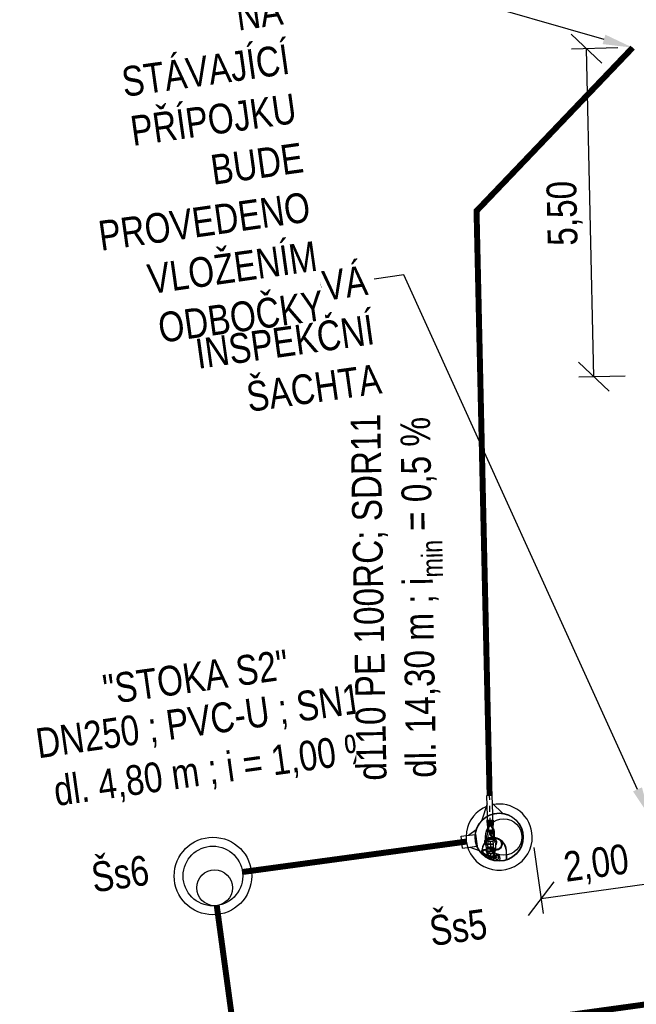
# Model space of a CAD drawing. Header units: metres. Extents: x -746896 to -745924, y -1022348 to -1021947.
# Tile 2 of 8: x -746875 to -746864, y -1022000 to -1021984. Entities that reach past the tile are written whole.
import ezdxf
from ezdxf import colors
from ezdxf.entities.mleader import LeaderData, LeaderLine
from ezdxf.math import Vec2, Vec3

# ---------------------------------------------------------------- set-up
doc = ezdxf.new("R2010")
doc.units = ezdxf.units.M
doc.linetypes.add('DGN Style 4', pattern=[0.155424, 0.077712, -0.038856, 0, -0.038856])
doc.layers.get('Defpoints').update_dxf_attribs({"color": 6, "lineweight": 5})
doc.layers.add('TP_03_KS-Koty', color=7, linetype='Continuous', lineweight=5)
for name, color, linetype in [('TP_03_KS-Objekt', 20, 'Continuous'), ('TP_03_KS-Popis objektu', 20, 'Continuous'), ('TP_03_KS-Popis potrubí', 20, 'Continuous'), ('TP_03_KS-Popis výšek', 20, 'Continuous'), ('TP_03_KS-Popis šachet', 20, 'Continuous'), ('TP_03_KS-Potrubí nové', 20, 'KANVSVO'), ('TP_03_KS-Potrubí výtlak', 20, 'KANVKPO'), ('TP_03_KS-Šachty', 20, 'Continuous'), ('TP_04_KD-Potrubí nové', 106, 'KANVDVO')]:
    doc.layers.add(name, color=color, linetype=linetype)
doc.styles.add('TPkoty', font='arial.ttf', dxfattribs={"width": 0.8, "height": 2})
doc.styles.add('TPpoznámky', font='arial.ttf', dxfattribs={"width": 0.8, "height": 2})
doc.styles.add('TPtext', font='arial.ttf', dxfattribs={"width": 0.8, "height": 2})
doc.linetypes.add('KANVDVO', pattern='A,7,-6.5,[8,civil.shx,S=1,R=0,X=0,Y=0],-6.5', length=20)
doc.linetypes.add('KANVKPO', pattern='A,7,-6.5,[12,civil.shx,S=1,R=0,X=0,Y=0],-6.5', length=20)
doc.linetypes.add('KANVSVO', pattern='A,7,-6.5,[9,civil.shx,S=1,R=0,X=0,Y=0],-6.5', length=20)
doc.dimstyles.new('TPM', dxfattribs={"dimscale": 0, "dimtxt": 2, "dimasz": 2, "dimexe": 1, "dimexo": 1, "dimgap": 0.5, "dimtad": 1, "dimzin": 1, "dimtxsty": 'TPkoty', "dimblk": 'OBLIQUE', "dimcen": 2.5, "dimclrd": 256, "dimclre": 256, "dimclrt": 256, "dimazin": 0, "dimtfac": 1, "dimtmove": 1, "dimatfit": 3, "dimfxl": 5, "dimtfillclr": 256, "dimarcsym": 0})

# ---------------------------------------------------------------- blocks, each defined once
blk = doc.blocks.new('KS_Sachta')
at = {"layer": 'TP_03_KS-Šachty'}
for centre, radius in [((0, 0), 0.65), ((0, 0), 0.5), ((0, -0.2), 0.3)]:
    blk.add_circle(centre, radius, dxfattribs=at)
blk = doc.blocks.new('_Oblique')
at = {"color": 0, "linetype": 'ByBlock', "lineweight": -2}
blk.add_line((-0.5, -0.5), (0.5, 0.5), dxfattribs=at)
blk = doc.blocks.new('*D49')
at = {"layer": 'Defpoints', "color": 0, "transparency": 16777216}
for p in [(-746864.155, -1021996.858), (-746866.132, -1021997.128), (-746865.98, -1021998.235)]:
    blk.add_point(p, dxfattribs=at)
at = {"layer": 'TP_03_KS-Koty', "lineweight": -2, "transparency": 16777216}
for p, q in [((-746864.121, -1021997.105), (-746863.969, -1021998.212)), ((-746866.098, -1021997.376), (-746865.946, -1021998.483)), ((-746864.003, -1021997.964), (-746865.98, -1021998.235))]:
    blk.add_line(p, q, dxfattribs=at)
at = {"layer": 'TP_03_KS-Koty', "lineweight": -2, "transparency": 16777216, "xscale": 0.5, "yscale": 0.5, "zscale": 0.5}
for p, rotation in [((-746864.003, -1021997.964), 7.787817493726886), ((-746865.98, -1021998.235), 187.7878174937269)]:
    blk.add_blockref('_Oblique', p, dxfattribs=dict(at, rotation=rotation))
at = {"layer": 'TP_03_KS-Koty', "transparency": 16777216, "insert": (-746865.049, -1021997.678), "char_height": 0.5, "attachment_point": 5, "rotation": 7.7878, "style": 'TPkoty'}
blk.add_mtext('2,00', dxfattribs=at)
blk = doc.blocks.new('*D51')
at = {"layer": 'Defpoints', "color": 0, "transparency": 16777216}
for p in [(-746865.218, -1021983.987), (-746864.443, -1021983.969), (-746864.32, -1021989.468)]:
    blk.add_point(p, dxfattribs=at)
at = {"layer": 'TP_03_KS-Koty', "lineweight": -2, "transparency": 16777216}
for p, q in [((-746864.693, -1021983.975), (-746865.468, -1021983.992)), ((-746865.095, -1021989.485), (-746865.218, -1021983.987)), ((-746864.57, -1021989.474), (-746865.345, -1021989.491))]:
    blk.add_line(p, q, dxfattribs=at)
at = {"layer": 'TP_03_KS-Koty', "lineweight": -2, "transparency": 16777216, "xscale": 0.5, "yscale": 0.5, "zscale": 0.5}
for p, rotation in [((-746865.218, -1021983.987), 91.28226528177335), ((-746865.095, -1021989.485), 271.2822652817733)]:
    blk.add_blockref('_Oblique', p, dxfattribs=dict(at, rotation=rotation))
at = {"layer": 'TP_03_KS-Koty', "transparency": 16777216, "insert": (-746865.582, -1021986.746), "char_height": 0.5, "attachment_point": 5, "rotation": 91.2823, "style": 'TPkoty'}
blk.add_mtext('5,50', dxfattribs=at)

msp = doc.modelspace()

# ---------------------------------------------------------------- linework, layer by layer
at = {"layer": 'TP_03_KS-Objekt'}
for p, q in [((-746866.797, -1021996.505), (-746866.887, -1021996.507)), ((-746866.879, -1021996.85), (-746866.887, -1021996.507)), ((-746866.79, -1021996.815), (-746866.797, -1021996.505)), ((-746866.884, -1021996.643), (-746866.971, -1021996.92)), ((-746866.794, -1021996.641), (-746866.626, -1021996.802)), ((-746866.881, -1021996.919), (-746866.784, -1021996.917)), ((-746866.88, -1021997.006), (-746866.881, -1021996.919)), ((-746866.879, -1021997.006), (-746866.88, -1021996.919)), ((-746866.879, -1021996.873), (-746866.879, -1021996.856)), ((-746866.878, -1021996.919), (-746866.879, -1021996.873)), ((-746866.876, -1021997.006), (-746866.878, -1021996.919)), ((-746866.871, -1021997.005), (-746866.873, -1021996.919)), ((-746866.865, -1021997.005), (-746866.867, -1021996.918)), ((-746866.858, -1021997.005), (-746866.86, -1021996.918)), ((-746866.85, -1021997.005), (-746866.851, -1021996.918)), ((-746866.84, -1021997.005), (-746866.842, -1021996.918)), ((-746866.831, -1021997.005), (-746866.833, -1021996.918)), ((-746866.831, -1021997.017), (-746866.832, -1021996.945)), ((-746866.821, -1021997.004), (-746866.823, -1021996.917)), ((-746866.812, -1021997.004), (-746866.814, -1021996.917)), ((-746866.804, -1021997.004), (-746866.806, -1021996.917)), ((-746866.797, -1021997.004), (-746866.799, -1021996.917)), ((-746866.791, -1021997.004), (-746866.792, -1021996.917)), ((-746866.79, -1021996.835), (-746866.79, -1021996.82)), ((-746866.788, -1021996.917), (-746866.79, -1021996.835)), ((-746866.786, -1021997.004), (-746866.788, -1021996.917)), ((-746866.783, -1021997.004), (-746866.785, -1021996.917)), ((-746866.784, -1021996.917), (-746866.782, -1021997.004)), ((-746867.198, -1021997.173), (-746867.066, -1021997.075)), ((-746866.877, -1021997.065), (-746866.893, -1021997.097)), ((-746866.782, -1021997.004), (-746866.88, -1021997.006)), ((-746866.783, -1021997.01), (-746866.879, -1021997.012)), ((-746866.879, -1021997.012), (-746866.877, -1021997.065)), ((-746866.859, -1021997.065), (-746866.877, -1021997.065)), ((-746866.877, -1021997.065), (-746866.873, -1021997.272)), ((-746866.876, -1021997.006), (-746866.876, -1021997.012)), ((-746866.86, -1021997.043), (-746866.859, -1021997.106)), ((-746866.801, -1021997.041), (-746866.799, -1021997.105)), ((-746866.782, -1021997.063), (-746866.8, -1021997.063)), ((-746866.786, -1021997.01), (-746866.786, -1021997.004)), ((-746866.782, -1021997.063), (-746866.783, -1021997.01)), ((-746866.782, -1021997.063), (-746866.765, -1021997.094)), ((-746866.777, -1021997.27), (-746866.782, -1021997.063)), ((-746867.321, -1021997.189), (-746867.084, -1021997.157)), ((-746867.294, -1021997.387), (-746867.321, -1021997.189)), ((-746867.079, -1021997.156), (-746867.073, -1021997.156)), ((-746867.046, -1021997.354), (-746867.073, -1021997.156)), ((-746866.873, -1021997.272), (-746866.777, -1021997.27)), ((-746866.87, -1021997.272), (-746866.869, -1021997.322)), ((-746866.845, -1021997.117), (-746866.844, -1021997.152)), ((-746866.813, -1021997.116), (-746866.812, -1021997.152)), ((-746866.779, -1021997.32), (-746866.78, -1021997.27)), ((-746867.294, -1021997.387), (-746867.057, -1021997.355)), ((-746867.172, -1021997.371), (-746867.018, -1021997.429)), ((-746867.052, -1021997.355), (-746867.046, -1021997.354)), ((-746866.903, -1021997.301), (-746866.9, -1021997.427)), ((-746866.791, -1021997.382), (-746866.901, -1021997.384)), ((-746866.901, -1021997.384), (-746866.9, -1021997.449)), ((-746866.812, -1021997.399), (-746866.901, -1021997.401)), ((-746866.901, -1021997.401), (-746866.9, -1021997.431)), ((-746866.9, -1021997.431), (-746866.811, -1021997.429)), ((-746866.822, -1021997.407), (-746866.884, -1021997.409)), ((-746866.883, -1021997.46), (-746866.884, -1021997.409)), ((-746866.779, -1021997.32), (-746866.869, -1021997.322)), ((-746866.869, -1021997.322), (-746866.779, -1021997.32)), ((-746866.867, -1021997.408), (-746866.869, -1021997.322)), ((-746866.822, -1021997.407), (-746866.76, -1021997.406)), ((-746866.811, -1021997.429), (-746866.812, -1021997.399)), ((-746866.79, -1021997.447), (-746866.791, -1021997.382)), ((-746866.777, -1021997.406), (-746866.779, -1021997.32)), ((-746866.76, -1021997.411), (-746866.76, -1021997.406)), ((-746866.759, -1021997.457), (-746866.76, -1021997.421)), ((-746866.746, -1021997.297), (-746866.744, -1021997.411)), ((-746866.743, -1021997.421), (-746866.743, -1021997.424)), ((-746866.883, -1021997.478), (-746866.909, -1021997.532)), ((-746866.9, -1021997.449), (-746866.79, -1021997.447)), ((-746866.882, -1021997.497), (-746866.883, -1021997.46)), ((-746866.772, -1021997.544), (-746866.793, -1021997.587)), ((-746866.766, -1021997.543), (-746866.771, -1021997.593)), ((-746866.762, -1021997.524), (-746866.768, -1021997.535)), ((-746866.758, -1021997.495), (-746866.759, -1021997.457)), ((-746866.669, -1021997.553), (-746866.675, -1021997.603))]:
    msp.add_line(p, q, dxfattribs=at)
at = {"layer": 'TP_03_KS-Objekt', "linetype": 'DGN Style 4'}
for p, q in [((-746866.818, -1021997.579), (-746866.842, -1021996.506)), ((-746866.79, -1021997.426), (-746866.74, -1021997.425)), ((-746866.764, -1021997.45), (-746866.765, -1021997.4))]:
    msp.add_line(p, q, dxfattribs=at)
at = {"layer": 'TP_03_KS-Objekt', "linetype": 'Continuous', "ltscale": 4}
for p, q in [((-746866.758, -1021997.208), (-746866.76, -1021997.111)), ((-746866.894, -1021997.229), (-746866.897, -1021997.114)), ((-746866.758, -1021997.226), (-746866.758, -1021997.218))]:
    msp.add_line(p, q, dxfattribs=at)
at = {"layer": 'TP_03_KS-Objekt', "ltscale": 10}
for p, q in [((-746866.97, -1021997.48), (-746866.971, -1021997.43)), ((-746866.965, -1021997.485), (-746866.967, -1021997.43)), ((-746866.567, -1021997.421), (-746866.563, -1021997.585)), ((-746866.562, -1021997.419), (-746866.558, -1021997.584))]:
    msp.add_line(p, q, dxfattribs=at)
at = {"layer": 'TP_03_KS-Objekt', "flags": 128}
msp.add_lwpolyline([(-746866.603, -1021997.303, 0.728802), (-746866.971, -1021997.43)], format="xyb", dxfattribs=at)
at = {"layer": 'TP_03_KS-Objekt'}
for centre, radius in [((-746866.682, -1021997.203), 0.405), ((-746866.682, -1021997.203), 0.4), ((-746866.607, -1021997.202), 0.305)]:
    msp.add_circle(centre, radius, dxfattribs=at)
for centre, radius, start, end in [((-746866.682, -1021997.203), 0.555, 111.2645, 170.8691), ((-746866.682, -1021997.203), 0.555, 1.2478, 101.6266), ((-746866.682, -1021997.203), 0.555, 170.8691, 1.2478), ((-746866.767, -1021997.426), 0.2, 38.1176, 181.2175), ((-746866.828, -1021997.152), 0.005, 0.2615, 180.2615), ((-746866.743, -1021997.387), 0.2, 217.044, 218.474), ((-746866.82, -1021997.496), 0.0621, 181.2478, 187.5983), ((-746866.82, -1021997.496), 0.0621, 198.0798, 311.5086), ((-746866.82, -1021997.496), 0.045, 312.5916, 196.7714), ((-746866.82, -1021997.496), 0.045, 213.0368, 296.0995), ((-746866.743, -1021997.387), 0.2, 256.2393, 262.1442), ((-746866.743, -1021997.387), 0.195, 256.557, 262.0955), ((-746866.82, -1021997.496), 0.0621, 322.013, 1.2478), ((-746866.718, -1021997.548), 0.0485, 354.0443, 166.0594), ((-746866.82, -1021997.496), 0.0643, 334.045, 16.083), ((-746866.718, -1021997.548), 0.0315, 183.2541, 164.9389), ((-746866.718, -1021997.548), 0.005, 268.8116, 88.8116)]:
    msp.add_arc(centre, radius, start, end, dxfattribs=at)
at = {"layer": 'TP_03_KS-Objekt', "ltscale": 10}
for centre, radius, start, end in [((-746866.765, -1021997.425), 0.198, 1.0799, 38.2855), ((-746866.764, -1021997.425), 0.203, 1.6173, 37.0775)]:
    msp.add_arc(centre, radius, start, end, dxfattribs=at)
at = {"layer": 'TP_03_KS-Objekt'}
for centre, major_axis, ratio, start_param, end_param in [((-746866.829, -1021997.112), (-0.0685, -0.0015), 0.705372, 5.156687, 6.289231), ((-746866.829, -1021997.106), (-0.03, -0.0007), 0.666667, 2.133333, 7.291445), ((-746866.83, -1021997.042), (-0.0295, -0.0006), 0.720111, 3.141593, 6.283185), ((-746866.829, -1021997.117), (-0.016, -0.0003), 0.700825, 3.141593, 6.283185), ((-746866.829, -1021997.112), (-0.0685, -0.0015), 0.705372, 3.141593, 4.268091), ((-746866.825, -1021997.299), (-0.102, -0.002), 0.688601, 2.443164, 6.981614), ((-746866.825, -1021997.28), (-0.102, -0.002), 0.68677, 3.074222, 6.350556), ((-746866.825, -1021997.29), (-0.102, -0.002), 0.687685, 3.074312, 6.350466), ((-746866.825, -1021997.299), (0.0785, 0.0017), 0.696275, 0, 3.141593), ((-746866.822, -1021997.425), (0.0785, 0.0017), 0.696275, 3.562318, 6.334368), ((-746866.822, -1021997.425), (0.0785, 0.0017), 0.696275, 0.237505, 2.245648)]:
    msp.add_ellipse(centre, major_axis=major_axis, ratio=ratio, start_param=start_param, end_param=end_param, dxfattribs=at)
msp.add_ellipse((-746866.828, -1021997.152), major_axis=(-0.016, -0.0003), ratio=0.700825, dxfattribs=at)
for points, knots in [([(-746866.833, -1021997.152), (-746866.833, -1021997.156), (-746866.832, -1021997.159), (-746866.83, -1021997.167), (-746866.829, -1021997.17), (-746866.825, -1021997.176), (-746866.823, -1021997.18), (-746866.819, -1021997.185), (-746866.816, -1021997.188), (-746866.811, -1021997.193), (-746866.809, -1021997.195), (-746866.805, -1021997.198), (-746866.803, -1021997.199), (-746866.799, -1021997.202), (-746866.797, -1021997.203), (-746866.791, -1021997.206), (-746866.788, -1021997.208), (-746866.776, -1021997.213), (-746866.769, -1021997.215), (-746866.755, -1021997.219), (-746866.747, -1021997.221), (-746866.733, -1021997.224), (-746866.726, -1021997.226), (-746866.712, -1021997.23), (-746866.706, -1021997.232), (-746866.698, -1021997.236), (-746866.696, -1021997.237), (-746866.692, -1021997.239), (-746866.69, -1021997.24), (-746866.685, -1021997.243), (-746866.682, -1021997.245), (-746866.672, -1021997.253), (-746866.666, -1021997.259), (-746866.659, -1021997.27), (-746866.656, -1021997.274), (-746866.653, -1021997.28), (-746866.652, -1021997.283), (-746866.65, -1021997.288), (-746866.649, -1021997.291), (-746866.646, -1021997.299), (-746866.645, -1021997.305), (-746866.643, -1021997.32), (-746866.644, -1021997.329), (-746866.647, -1021997.347), (-746866.649, -1021997.356), (-746866.655, -1021997.368), (-746866.657, -1021997.371), (-746866.661, -1021997.377), (-746866.662, -1021997.379), (-746866.665, -1021997.383), (-746866.667, -1021997.384), (-746866.67, -1021997.387), (-746866.672, -1021997.389), (-746866.677, -1021997.393), (-746866.681, -1021997.396), (-746866.687, -1021997.4), (-746866.69, -1021997.401), (-746866.696, -1021997.404), (-746866.698, -1021997.404), (-746866.705, -1021997.407), (-746866.71, -1021997.408), (-746866.72, -1021997.41), (-746866.725, -1021997.41), (-746866.739, -1021997.411), (-746866.748, -1021997.411), (-746866.766, -1021997.41), (-746866.774, -1021997.41), (-746866.786, -1021997.41), (-746866.788, -1021997.41), (-746866.791, -1021997.41)], [0, 0, 0, 0, 9.794714, 9.794714, 19.589428, 19.589428, 29.384142, 29.384142, 39.178856, 39.178856, 47.209911, 47.209911, 53.447497, 53.447497, 59.685082, 59.685082, 72.160253, 72.160253, 94.121136, 94.121136, 116.082019, 116.082019, 138.042902, 138.042902, 160.003785, 160.003785, 166.448324, 166.448324, 172.892864, 172.892864, 185.781943, 185.781943, 211.560102, 211.560102, 225.237512, 225.237512, 233.950825, 233.950825, 242.664138, 242.664138, 260.090765, 260.090765, 287.218282, 287.218282, 314.345799, 314.345799, 326.771493, 326.771493, 335.48079, 335.48079, 342.505156, 342.505156, 349.529521, 349.529521, 363.578252, 363.578252, 374.13388, 374.13388, 382.147902, 382.147902, 398.175945, 398.175945, 414.203988, 414.203988, 440.495394, 440.495394, 466.7868, 466.7868, 473.761901, 473.761901, 473.761901, 473.761901]), ([(-746866.823, -1021997.152), (-746866.823, -1021997.155), (-746866.822, -1021997.158), (-746866.821, -1021997.163), (-746866.82, -1021997.166), (-746866.817, -1021997.171), (-746866.815, -1021997.174), (-746866.811, -1021997.179), (-746866.809, -1021997.181), (-746866.805, -1021997.185), (-746866.803, -1021997.187), (-746866.8, -1021997.19), (-746866.798, -1021997.191), (-746866.795, -1021997.193), (-746866.794, -1021997.194), (-746866.789, -1021997.197), (-746866.786, -1021997.198), (-746866.776, -1021997.203), (-746866.769, -1021997.205), (-746866.756, -1021997.209), (-746866.749, -1021997.21), (-746866.735, -1021997.213), (-746866.728, -1021997.215), (-746866.714, -1021997.219), (-746866.707, -1021997.221), (-746866.698, -1021997.225), (-746866.696, -1021997.226), (-746866.689, -1021997.229), (-746866.685, -1021997.231), (-746866.676, -1021997.237), (-746866.672, -1021997.24), (-746866.661, -1021997.25), (-746866.655, -1021997.257), (-746866.647, -1021997.269), (-746866.645, -1021997.273), (-746866.642, -1021997.279), (-746866.641, -1021997.282), (-746866.639, -1021997.289), (-746866.638, -1021997.292), (-746866.635, -1021997.302), (-746866.634, -1021997.309), (-746866.633, -1021997.326), (-746866.634, -1021997.336), (-746866.638, -1021997.355), (-746866.642, -1021997.365), (-746866.648, -1021997.377), (-746866.651, -1021997.38), (-746866.654, -1021997.385), (-746866.656, -1021997.388), (-746866.66, -1021997.392), (-746866.662, -1021997.394), (-746866.669, -1021997.4), (-746866.674, -1021997.403), (-746866.683, -1021997.408), (-746866.686, -1021997.41), (-746866.693, -1021997.413), (-746866.697, -1021997.415), (-746866.703, -1021997.417), (-746866.707, -1021997.417), (-746866.718, -1021997.42), (-746866.726, -1021997.42), (-746866.741, -1021997.421), (-746866.749, -1021997.421), (-746866.765, -1021997.42), (-746866.773, -1021997.42), (-746866.784, -1021997.42), (-746866.787, -1021997.42), (-746866.791, -1021997.42)], [0, 0, 0, 0, 9.790908, 9.790908, 19.581815, 19.581815, 29.372723, 29.372723, 39.163631, 39.163631, 46.494552, 46.494552, 52.165427, 52.165427, 57.836303, 57.836303, 69.178055, 69.178055, 90.566791, 90.566791, 111.955527, 111.955527, 133.344264, 133.344264, 154.733, 154.733, 161.829593, 161.829593, 176.022778, 176.022778, 190.215963, 190.215963, 217.531657, 217.531657, 228.7686, 228.7686, 238.010804, 238.010804, 247.253007, 247.253007, 265.737415, 265.737415, 292.674695, 292.674695, 319.611974, 319.611974, 330.071742, 330.071742, 338.272543, 338.272543, 346.473344, 346.473344, 362.874946, 362.874946, 374.736198, 374.736198, 384.692214, 384.692214, 394.64823, 394.64823, 417.640734, 417.640734, 440.633237, 440.633237, 463.62574, 463.62574, 473.761901, 473.761901, 473.761901, 473.761901]), ([(-746866.718, -1021997.553), (-746866.725, -1021997.552), (-746866.732, -1021997.552), (-746866.752, -1021997.549), (-746866.765, -1021997.546), (-746866.79, -1021997.54), (-746866.803, -1021997.536), (-746866.82, -1021997.531), (-746866.824, -1021997.529), (-746866.831, -1021997.527), (-746866.835, -1021997.526), (-746866.841, -1021997.525), (-746866.843, -1021997.524), (-746866.849, -1021997.523), (-746866.851, -1021997.522), (-746866.859, -1021997.52), (-746866.865, -1021997.519), (-746866.879, -1021997.516), (-746866.888, -1021997.513), (-746866.905, -1021997.507), (-746866.914, -1021997.503), (-746866.926, -1021997.497), (-746866.929, -1021997.494), (-746866.935, -1021997.49), (-746866.938, -1021997.488), (-746866.941, -1021997.485), (-746866.943, -1021997.484), (-746866.946, -1021997.481), (-746866.947, -1021997.479), (-746866.951, -1021997.475), (-746866.954, -1021997.472), (-746866.958, -1021997.466), (-746866.96, -1021997.463), (-746866.962, -1021997.457), (-746866.963, -1021997.455), (-746866.964, -1021997.45), (-746866.964, -1021997.447), (-746866.963, -1021997.443), (-746866.963, -1021997.442), (-746866.963, -1021997.44), (-746866.963, -1021997.439), (-746866.962, -1021997.436), (-746866.961, -1021997.434), (-746866.959, -1021997.43), (-746866.958, -1021997.428), (-746866.954, -1021997.423), (-746866.952, -1021997.421), (-746866.946, -1021997.416), (-746866.943, -1021997.414), (-746866.938, -1021997.412), (-746866.937, -1021997.411), (-746866.934, -1021997.411), (-746866.934, -1021997.41), (-746866.932, -1021997.41), (-746866.931, -1021997.41), (-746866.929, -1021997.409), (-746866.927, -1021997.409), (-746866.922, -1021997.409), (-746866.92, -1021997.409), (-746866.914, -1021997.409), (-746866.911, -1021997.409), (-746866.906, -1021997.41), (-746866.904, -1021997.41), (-746866.901, -1021997.41), (-746866.901, -1021997.41), (-746866.901, -1021997.41)], [0, 0, 0, 0, 20.84658, 20.84658, 59.885366, 59.885366, 98.924153, 98.924153, 111.726366, 111.726366, 122.380366, 122.380366, 130.524068, 130.524068, 138.66777, 138.66777, 154.955173, 154.955173, 182.151165, 182.151165, 209.347157, 209.347157, 221.268224, 221.268224, 229.211978, 229.211978, 234.419558, 234.419558, 239.627138, 239.627138, 250.042298, 250.042298, 258.63597, 258.63597, 265.68152, 265.68152, 272.727069, 272.727069, 275.483298, 275.483298, 278.239527, 278.239527, 283.751986, 283.751986, 289.264444, 289.264444, 298.169941, 298.169941, 307.075439, 307.075439, 311.128245, 311.128245, 313.336721, 313.336721, 315.545197, 315.545197, 319.962149, 319.962149, 327.919343, 327.919343, 335.876537, 335.876537, 343.833731, 343.833731, 344.252973, 344.252973, 344.252973, 344.252973]), ([(-746866.717, -1021997.543), (-746866.725, -1021997.542), (-746866.732, -1021997.542), (-746866.751, -1021997.539), (-746866.764, -1021997.536), (-746866.789, -1021997.53), (-746866.801, -1021997.526), (-746866.818, -1021997.521), (-746866.822, -1021997.52), (-746866.829, -1021997.517), (-746866.833, -1021997.516), (-746866.839, -1021997.515), (-746866.841, -1021997.514), (-746866.847, -1021997.513), (-746866.849, -1021997.512), (-746866.857, -1021997.511), (-746866.862, -1021997.509), (-746866.876, -1021997.506), (-746866.884, -1021997.504), (-746866.901, -1021997.498), (-746866.909, -1021997.495), (-746866.919, -1021997.489), (-746866.922, -1021997.487), (-746866.926, -1021997.484), (-746866.928, -1021997.483), (-746866.932, -1021997.48), (-746866.933, -1021997.479), (-746866.938, -1021997.475), (-746866.941, -1021997.471), (-746866.946, -1021997.466), (-746866.948, -1021997.463), (-746866.951, -1021997.458), (-746866.952, -1021997.456), (-746866.953, -1021997.452), (-746866.953, -1021997.45), (-746866.954, -1021997.448), (-746866.954, -1021997.447), (-746866.954, -1021997.445), (-746866.953, -1021997.444), (-746866.953, -1021997.442), (-746866.953, -1021997.441), (-746866.952, -1021997.438), (-746866.951, -1021997.436), (-746866.948, -1021997.432), (-746866.946, -1021997.43), (-746866.943, -1021997.427), (-746866.941, -1021997.425), (-746866.937, -1021997.422), (-746866.935, -1021997.421), (-746866.932, -1021997.42), (-746866.931, -1021997.42), (-746866.929, -1021997.419), (-746866.928, -1021997.419), (-746866.924, -1021997.419), (-746866.922, -1021997.419), (-746866.917, -1021997.419), (-746866.915, -1021997.419), (-746866.91, -1021997.419), (-746866.907, -1021997.42), (-746866.903, -1021997.42), (-746866.902, -1021997.42), (-746866.9, -1021997.42)], [0, 0, 0, 0, 21.93598, 21.93598, 61.160335, 61.160335, 100.384689, 100.384689, 112.74066, 112.74066, 123.149494, 123.149494, 130.943885, 130.943885, 138.738276, 138.738276, 154.327058, 154.327058, 181.614545, 181.614545, 208.902033, 208.902033, 218.147617, 218.147617, 225.144985, 225.144985, 231.216998, 231.216998, 243.361025, 243.361025, 253.174684, 253.174684, 261.166557, 261.166557, 267.85837, 267.85837, 271.996729, 271.996729, 275.72373, 275.72373, 279.450732, 279.450732, 287.152762, 287.152762, 294.854792, 294.854792, 302.556823, 302.556823, 310.258853, 310.258853, 314.079451, 314.079451, 317.900048, 317.900048, 325.484713, 325.484713, 333.069378, 333.069378, 340.654043, 340.654043, 344.252973, 344.252973, 344.252973, 344.252973])]:
    msp.add_open_spline(points, degree=3, knots=knots, dxfattribs=at)
at = {"layer": 'TP_03_KS-Objekt', "linetype": 'DGN Style 4'}
for points, start_tangent, end_tangent in [([(-746866.828, -1021997.152), (-746866.801, -1021997.195), (-746866.696, -1021997.231), (-746866.646, -1021997.282), (-746866.661, -1021997.385), (-746866.7, -1021997.41), (-746866.791, -1021997.415)], (0.004563, -0.99999), (-1, -0.000134)), ([(-746866.718, -1021997.548), (-746866.841, -1021997.519), (-746866.939, -1021997.481), (-746866.958, -1021997.443), (-746866.933, -1021997.415), (-746866.901, -1021997.415)], (-0.999785, 0.02074), (0.99952, 0.030982))]:
    msp.add_spline(points, degree=3, dxfattribs=dict(at, start_tangent=start_tangent, end_tangent=end_tangent))
at = {"layer": 'TP_03_KS-Potrubí nové', "const_width": 0.1}
for points in [[(-746870.987, -1021997.788), (-746867.232, -1021997.278)], [(-746869.939, -1022009.221), (-746871.418, -1021998.351)]]:
    msp.add_lwpolyline(points, dxfattribs=at)
at = {"layer": 'TP_03_KS-Potrubí výtlak', "const_width": 0.1}
msp.add_lwpolyline([(-746866.842, -1021996.506), (-746867.061, -1021986.707), (-746864.443, -1021983.969)], dxfattribs=at)
at = {"layer": 'TP_04_KD-Potrubí nové', "const_width": 0.1}
msp.add_lwpolyline([(-746872.786, -1022001.188), (-746838.617, -1021996.476)], dxfattribs=at)

# ---------------------------------------------------------------- dimensions: what is measured, and where the dimension line sits
at = {"layer": 'TP_03_KS-Koty'}
dim = msp.add_aligned_dim(p1=(-746864.32, -1021989.468), p2=(-746864.443, -1021983.969), distance=0.775, dimstyle='TPM', override={"dimtad": 4}, dxfattribs=at)
dim.commit()
dim.dimension.update_dxf_attribs({"geometry": '*D51', "text_midpoint": (-746865.582, -1021986.746)})
dim = msp.add_aligned_dim(p1=(-746864.155, -1021996.858), p2=(-746866.132, -1021997.128), distance=1.117, dimstyle='TPM', dxfattribs=at)
dim.commit()
dim.dimension.update_dxf_attribs({"geometry": '*D49', "text_midpoint": (-746865.049, -1021997.678)})

# ---------------------------------------------------------------- next in the draw order: texts
at = {"layer": 'TP_03_KS-Popis potrubí', "insert": (-746874.305, -1021996.804), "char_height": 0.5, "attachment_point": 7, "rotation": 8, "style": 'TPtext', "bg_fill": 3, "box_fill_scale": 1, "bg_fill_color": 256, "bg_fill_transparency": 0}
msp.add_mtext_dynamic_manual_height_columns('\\pi0.02406;DN250 ; PVC-U ; SN12\\P\\pi0.20809;dl. 4,80 m ; i = 1,00 %', width=5.7829, gutter_width=1.25, heights=[0], dxfattribs=at)
at = {"layer": 'TP_03_KS-Popis výšek', "insert": (-746867.81, -1021999.037), "char_height": 0.5, "attachment_point": 7, "rotation": 8, "style": 'TPtext', "bg_fill": 3, "box_fill_scale": 1, "bg_fill_color": 256, "bg_fill_transparency": 0}
msp.add_mtext_dynamic_manual_height_columns('Šs5', width=0.54106, gutter_width=1.25, heights=[0], dxfattribs=at)
at = {"layer": 'TP_03_KS-Popis šachet', "insert": (-746873.479, -1021998.138), "char_height": 0.5, "attachment_point": 7, "rotation": 8, "style": 'TPtext', "bg_fill": 3, "box_fill_scale": 1, "bg_fill_color": 256, "bg_fill_transparency": 0}
msp.add_mtext_dynamic_manual_height_columns('Šs6', width=0.54106, gutter_width=1.25, heights=[0], dxfattribs=at)

# ---------------------------------------------------------------- next in the draw order: block references
at = {"layer": 'TP_03_KS-Šachty', "rotation": 8.18690975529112}
msp.add_blockref('KS_Sachta', (-746871.482, -1021997.855), dxfattribs=at)

# ---------------------------------------------------------------- next in the draw order: texts
at = {"layer": 'TP_03_KS-Popis potrubí', "insert": (-746873.3, -1021994.994), "char_height": 0.5, "attachment_point": 7, "rotation": 8, "style": 'TPtext', "bg_fill": 3, "box_fill_scale": 1, "bg_fill_color": 256, "bg_fill_transparency": 0}
msp.add_mtext_dynamic_manual_height_columns('\\pi0.01532;"STOKA S2"', width=3.10841, gutter_width=1.25, heights=[0], dxfattribs=at)

# ---------------------------------------------------------------- next in the draw order: leaders
at = {"layer": 'TP_03_KS-Popis objektu'}
ml = msp.add_multileader_mtext('Standard', dxfattribs=at)
ml.set_content('KONCOVÁ INSPEKČNÍ ŠACHTA', color=256, style='TPpoznámky')
ml.set_leader_properties(color=256)
ml.build(insert=Vec2(0, 0))
ml.multileader.update_dxf_attribs({"dogleg_length": 2, "arrow_head_size": 0.5, "scale": 0.25})
ctx = ml.context
ctx.base_point, ctx.scale, ctx.char_height, ctx.arrow_head_size, ctx.landing_gap_size, ctx.plane_origin, ctx.plane_x_axis, ctx.plane_y_axis = Vec3(-746877.287, -1021989.045), 0.25, 0.5, 0.5, 0.125, Vec3(-746908.676, -1022005.132), Vec3(0.990268, 0.139173), Vec3(-0.139173, 0.990268)
ctx.text_align_type = 2
notes = []
notes.append((ctx, [(1, (1, 1, 0), (-746868.282, -1021987.779), (-0.990268, -0.139173), 0.5, [(0, [(-746864.155, -1021996.858)], 0, [])])]))
ctx.mtext.insert, ctx.mtext.text_direction, ctx.mtext.rotation, ctx.mtext.width, ctx.mtext.alignment, ctx.mtext.flow_direction = Vec3(-746868.936, -1021987.615), Vec3(0.990268, 0.139173), 0.139626, 8.38945, 3, 5
ctx.mtext.has_bg_fill, ctx.mtext.bg_color, ctx.mtext.bg_scale_factor, ctx.mtext.bg_transparency, ctx.mtext.use_window_bg_color = 1, -1073741824, 1, 0, 1
for ctx, leaders in notes:
    for number, flags, end, landing, length, lines in leaders:
        leader = LeaderData()
        leader.index, (leader.has_last_leader_line, leader.has_dogleg_vector, leader.attachment_direction) = number, flags
        leader.last_leader_point, leader.dogleg_vector, leader.dogleg_length = Vec3(end), Vec3(landing), length
        for number, points, colour, breaks in lines:
            line = LeaderLine()
            line.index, line.vertices, line.color, line.breaks = number, Vec3.list(points), colors.encode_raw_color(colour), breaks
            leader.lines.append(line)
        ctx.leaders.append(leader)

# ---------------------------------------------------------------- next in the draw order: linework, layer by layer
at = {"layer": 'Defpoints'}
msp.add_line((-746866.842, -1021996.506), (-746866.951, -1021991.607), dxfattribs=at)

# ---------------------------------------------------------------- next in the draw order: texts
at = {"layer": 'TP_03_KS-Popis objektu', "insert": (-746867.566, -1021996.247), "char_height": 0.5, "attachment_point": 7, "rotation": 91, "style": 'TPtext', "bg_fill": 3, "box_fill_scale": 1, "bg_fill_color": 256, "bg_fill_transparency": 0}
msp.add_mtext_dynamic_manual_height_columns('\\A1;\\pi0.01205;d110 PE 100RC; SDR11\\P\\pi0.04487;dl. 14,30 m ; i{\\H0.7x;\\S^ min;} = 0,5 %', width=6.05275, gutter_width=1.25, heights=[0], dxfattribs=at)

# ---------------------------------------------------------------- next in the draw order: leaders
at = {"layer": 'TP_03_KS-Popis objektu'}
ml = msp.add_multileader_mtext('Standard', dxfattribs=at)
ml.set_content('NAPOJENÍ NA STÁVAJÍCÍ PŘÍPOJKU BUDE PROVEDENO VLOŽENÍM ODBOČKY', color=256, style='TPpoznámky')
ml.set_leader_properties(color=256)
ml.build(insert=Vec2(0, 0))
ml.multileader.update_dxf_attribs({"dogleg_length": 2, "arrow_head_size": 0.5, "scale": 0.25})
ctx = ml.context
ctx.base_point, ctx.scale, ctx.char_height, ctx.arrow_head_size, ctx.landing_gap_size, ctx.plane_origin, ctx.plane_x_axis, ctx.plane_y_axis = Vec3(-746878.643, -1021983.662), 0.25, 0.5, 0.5, 0.125, Vec3(-746908.964, -1021992.244), Vec3(0.990268, 0.139173), Vec3(-0.139173, 0.990268)
ctx.text_align_type = 2
notes = []
notes.append((ctx, [(1, (1, 1, 0), (-746869.82, -1021982.422), (-0.990268, -0.139173), 0.5, [(0, [(-746864.443, -1021983.969)], 0, [])])]))
ctx.mtext.insert, ctx.mtext.text_direction, ctx.mtext.rotation, ctx.mtext.width, ctx.mtext.alignment, ctx.mtext.flow_direction = Vec3(-746870.474, -1021982.257), Vec3(0.990268, 0.139173), 0.139626, 8.38945, 3, 5
ctx.mtext.has_bg_fill, ctx.mtext.bg_color, ctx.mtext.bg_scale_factor, ctx.mtext.bg_transparency, ctx.mtext.use_window_bg_color = 1, -1073741824, 1, 0, 1
for ctx, leaders in notes:
    for number, flags, end, landing, length, lines in leaders:
        leader = LeaderData()
        leader.index, (leader.has_last_leader_line, leader.has_dogleg_vector, leader.attachment_direction) = number, flags
        leader.last_leader_point, leader.dogleg_vector, leader.dogleg_length = Vec3(end), Vec3(landing), length
        for number, points, colour, breaks in lines:
            line = LeaderLine()
            line.index, line.vertices, line.color, line.breaks = number, Vec3.list(points), colors.encode_raw_color(colour), breaks
            leader.lines.append(line)
        ctx.leaders.append(leader)

doc.saveas('drawing.dxf')
